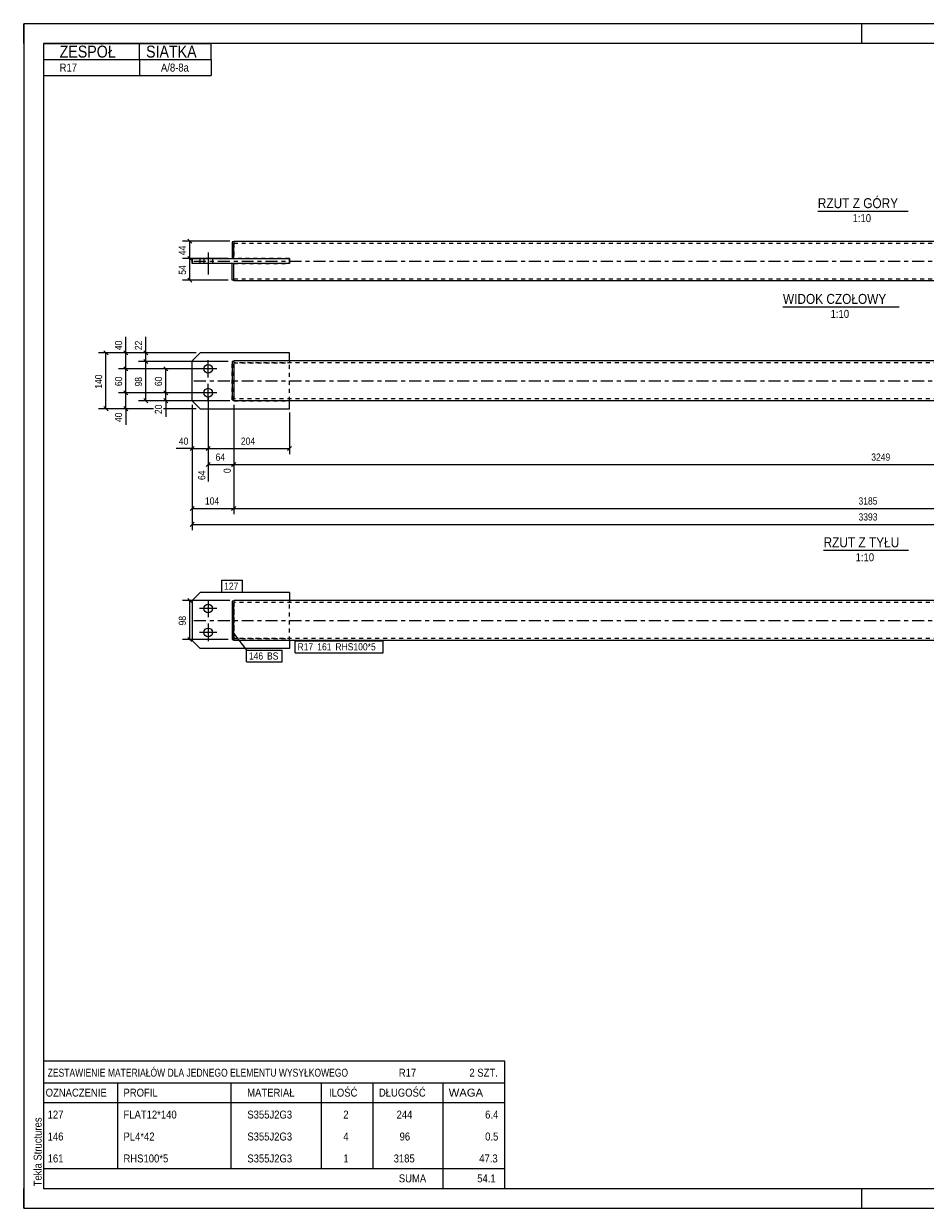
# Model space of a CAD drawing. Header units: millimetres. Extents: x 0 to 420, y 0 to 297.
# Tile 1 of 2: x 0 to 226, y 0 to 297. Entities that reach past the tile are written whole.
import ezdxf

# ---------------------------------------------------------------- set-up
doc = ezdxf.new("R2010")
doc.units = ezdxf.units.MM
for name, pattern in [('XKITLINE00', [0]), ('XKITLINE01', [4, 1, -1, 1, -1]), ('XKITLINE03', [6, 3, -1, 1, -1])]:
    doc.linetypes.add(name, pattern=pattern)
for name, color, linetype, lineweight in [('Arkusz rysunku', 3, 'Continuous', 0), ('Element', 2, 'Continuous', 0), ('Inny typ obiektu', 7, 'Continuous', 0), ('Wymiar', 4, 'Continuous', 0), ('Znak elementu', 2, 'Continuous', 0), ('Śruba', 3, 'Continuous', 0)]:
    doc.layers.add(name, color=color, linetype=linetype, lineweight=lineweight)
doc.styles.add('ARIAL', font='ARIAL.TTF')

msp = doc.modelspace()

# ---------------------------------------------------------------- linework, layer by layer
at = {"layer": 'Arkusz rysunku', "linetype": 'XKITLINE00', "lineweight": 0}
for p, q in [((420, 297), (0, 297)), ((0, 297), (0, 0)), ((0, 292), (0, 297)), ((5, 297), (0, 297)), ((210, 292), (210, 297)), ((415, 292), (5, 292)), ((5, 292), (5, 5)), ((0, 0), (0, 5)), ((5, 5), (415, 5)), ((210, 0), (210, 5)), ((0, 0), (420, 0))]:
    msp.add_line(p, q, dxfattribs=at)
at = {"layer": 'Element', "linetype": 'XKITLINE00', "lineweight": 0}
for p, q in [((52.62, 242.3), (52.22, 242.3)), ((52.22, 242.3), (52.22, 238.1)), ((52.62, 242.5), (52.62, 242.3)), ((52.62, 242.5), (371.1, 242.5)), ((52.62, 242.3), (52.62, 241.89)), ((52.62, 238.1), (52.62, 241.89)), ((42.22, 238.1), (66.62, 238.1)), ((42.22, 236.9), (42.22, 238.1)), ((44.22, 236.9), (44.22, 238.1)), ((66.62, 238.1), (66.62, 236.9)), ((66.62, 236.9), (42.22, 236.9)), ((52.22, 232.7), (52.22, 236.9)), ((52.62, 233.75), (52.62, 236.9)), ((52.62, 232.7), (52.22, 232.7)), ((52.62, 233.11), (52.62, 233.75)), ((52.62, 232.7), (52.62, 233.11)), ((52.62, 232.6), (52.62, 232.7)), ((52.62, 232.5), (52.62, 232.6)), ((371.1, 232.5), (52.62, 232.5)), ((42.22, 212.48), (44.22, 214.48)), ((66.62, 214.48), (44.22, 214.48)), ((66.62, 212.48), (66.62, 214.48)), ((42.22, 202.48), (42.22, 212.48)), ((52.62, 212.28), (52.22, 212.28)), ((52.22, 212.28), (52.22, 202.68)), ((371.1, 212.48), (52.62, 212.48)), ((52.62, 212.48), (52.62, 212.28)), ((52.62, 212.28), (52.62, 211.87)), ((52.62, 211.87), (52.62, 203.09)), ((42.22, 202.48), (44.22, 200.48)), ((52.22, 202.68), (52.62, 202.68)), ((52.62, 202.68), (52.62, 203.09)), ((52.62, 202.58), (52.62, 202.68)), ((52.62, 202.48), (52.62, 202.58)), ((371.1, 202.48), (52.62, 202.48)), ((66.62, 200.48), (66.62, 202.48)), ((44.22, 200.48), (66.62, 200.48)), ((42.22, 152.38), (44.22, 154.38)), ((42.22, 152.38), (42.22, 142.38)), ((66.62, 154.38), (44.22, 154.38)), ((52.62, 152.18), (52.22, 152.18)), ((52.22, 152.18), (52.22, 142.58)), ((52.62, 152.38), (52.62, 152.18)), ((371.1, 152.38), (52.62, 152.38)), ((52.62, 152.18), (52.62, 151.77)), ((52.62, 142.99), (52.62, 151.77)), ((66.62, 154.38), (66.62, 152.38)), ((52.22, 142.58), (52.62, 142.58)), ((52.62, 142.58), (52.62, 142.99)), ((52.62, 142.48), (52.62, 142.58)), ((42.22, 142.38), (44.22, 140.38)), ((66.62, 140.38), (44.22, 140.38)), ((52.62, 142.38), (52.62, 142.48)), ((371.1, 142.38), (52.62, 142.38)), ((66.62, 142.38), (66.62, 140.38))]:
    msp.add_line(p, q, dxfattribs=at)
at = {"layer": 'Element', "linetype": 'XKITLINE01', "lineweight": 0}
for p, q in [((52.62, 242.3), (52.62, 241.25)), ((52.62, 242), (371.1, 242)), ((52.62, 241.89), (52.62, 238.1)), ((42.22, 238.1), (42.22, 236.9)), ((44.22, 236.9), (44.22, 238.1)), ((52.62, 238.1), (52.22, 238.1)), ((66.62, 238.1), (52.62, 238.1)), ((66.62, 236.9), (66.62, 238.1)), ((66.62, 236.9), (66.62, 238.1)), ((52.62, 236.9), (52.22, 236.9)), ((52.62, 236.9), (66.62, 236.9)), ((52.62, 233.11), (52.62, 236.9)), ((52.62, 232.7), (52.62, 233.11)), ((52.62, 233), (371.1, 233)), ((52.62, 212.28), (52.22, 212.28)), ((52.22, 202.68), (52.22, 212.28)), ((52.62, 212.28), (52.62, 211.87)), ((52.62, 202.68), (52.62, 212.28)), ((371.1, 211.98), (52.62, 211.98)), ((52.62, 211.98), (66.62, 211.98)), ((52.62, 211.87), (52.62, 203.09)), ((66.62, 212.48), (66.62, 211.98)), ((66.62, 202.48), (66.62, 212.48)), ((52.62, 202.68), (52.22, 202.68)), ((52.62, 202.68), (52.62, 203.09)), ((371.1, 202.98), (52.62, 202.98)), ((52.62, 202.48), (52.62, 202.58)), ((52.62, 202.48), (66.62, 202.48)), ((66.62, 202.48), (66.62, 202.98)), ((52.62, 152.18), (52.22, 152.18)), ((52.22, 152.18), (52.22, 142.58)), ((52.62, 152.18), (52.62, 151.77)), ((52.62, 152.18), (52.62, 142.58)), ((371.1, 151.88), (52.62, 151.88)), ((52.62, 151.77), (52.62, 142.99)), ((66.62, 152.38), (66.62, 151.88)), ((66.62, 142.38), (66.62, 152.38)), ((52.62, 142.58), (52.22, 142.58)), ((52.62, 142.94), (52.62, 142.99)), ((52.62, 142.99), (52.62, 142.58)), ((371.1, 142.88), (52.62, 142.88)), ((52.62, 142.88), (66.62, 142.88)), ((66.62, 142.38), (66.62, 142.88)), ((66.62, 142.48), (66.62, 142.38))]:
    msp.add_line(p, q, dxfattribs=at)
at = {"layer": 'Element', "linetype": 'XKITLINE03', "lineweight": 0}
for p, q in [((42.62, 237.5), (381.1, 237.5)), ((42.62, 207.48), (341.98, 207.48)), ((42.62, 147.38), (378.98, 147.38))]:
    msp.add_line(p, q, dxfattribs=at)
at = {"layer": 'Inny typ obiektu', "linetype": 'XKITLINE00', "lineweight": 0}
for p, q in [((5, 292), (47, 292)), ((5, 292), (5, 288)), ((29, 288), (29, 292)), ((47, 288), (47, 292)), ((5, 288), (47, 288)), ((5, 288), (5, 284)), ((29, 288), (29, 284)), ((47, 288), (47, 284)), ((5, 284), (47, 284)), ((199, 250), (221.6, 250)), ((190.26, 226), (219.34, 226)), ((200.43, 164.98), (221.73, 164.98)), ((5, 37), (5, 31.5)), ((5, 37), (120.5, 37)), ((120.5, 37), (120.5, 31.5)), ((5, 31.5), (5, 26.5)), ((5, 31.5), (120.5, 31.5)), ((23.5, 31.5), (23.5, 26.5)), ((52, 26.5), (52, 31.5)), ((74.5, 31.5), (74.5, 26.5)), ((87.5, 31.5), (87.5, 26.5)), ((105, 31.5), (105, 26.5)), ((120.5, 31.5), (120.5, 26.5)), ((5, 26.5), (120.5, 26.5)), ((5, 26.5), (5, 21)), ((23.5, 26.5), (23.5, 21)), ((52, 21), (52, 26.5)), ((74.5, 26.5), (74.5, 21)), ((87.5, 26.5), (87.5, 21)), ((105, 26.5), (105, 21)), ((120.5, 26.5), (120.5, 21)), ((5, 21), (5, 15.5)), ((23.5, 21), (23.5, 15.5)), ((52, 15.5), (52, 21)), ((74.5, 21), (74.5, 15.5)), ((87.5, 21), (87.5, 15.5)), ((105, 21), (105, 15.5)), ((120.5, 21), (120.5, 15.5)), ((5, 15.5), (5, 10)), ((23.5, 15.5), (23.5, 10)), ((52, 10), (52, 15.5)), ((74.5, 15.5), (74.5, 10)), ((87.5, 15.5), (87.5, 10)), ((105, 15.5), (105, 10)), ((120.5, 15.5), (120.5, 10)), ((5, 10), (5, 5)), ((5, 10), (120.5, 10)), ((105, 10), (105, 5)), ((120.5, 10), (120.5, 5)), ((5, 5), (120.5, 5))]:
    msp.add_line(p, q, dxfattribs=at)
at = {"layer": 'Wymiar', "linetype": 'XKITLINE00', "lineweight": 0}
for p, q in [((51.62, 242.5), (39.76, 242.5)), ((41.11, 243.01), (42.13, 241.99)), ((41.62, 238.1), (41.62, 242.5)), ((51.22, 238.1), (39.76, 238.1)), ((51.22, 238.1), (39.76, 238.1)), ((41.11, 238.61), (42.13, 237.59)), ((41.11, 238.61), (42.13, 237.59)), ((41.62, 232.7), (41.62, 238.1)), ((51.22, 232.7), (39.76, 232.7)), ((41.11, 233.21), (42.13, 232.19)), ((25.62, 214.48), (25.62, 218.5)), ((25.62, 214.48), (25.62, 218.5)), ((30.62, 214.48), (30.62, 218.5)), ((30.62, 214.48), (30.62, 218.5)), ((41.22, 214.48), (18.76, 214.48)), ((20.11, 214.99), (21.13, 213.97)), ((20.62, 200.48), (20.62, 214.48)), ((43.22, 214.48), (23.76, 214.48)), ((25.11, 214.99), (26.13, 213.97)), ((25.62, 210.48), (25.62, 214.48)), ((43.22, 214.48), (28.76, 214.48)), ((30.11, 214.99), (31.13, 213.97)), ((30.62, 212.28), (30.62, 214.48)), ((25.11, 210.99), (26.13, 209.97)), ((25.11, 210.99), (26.13, 209.97)), ((51.22, 212.28), (28.76, 212.28)), ((51.22, 212.28), (28.76, 212.28)), ((30.11, 212.79), (31.13, 211.77)), ((30.11, 212.79), (31.13, 211.77)), ((30.62, 202.48), (30.62, 212.28)), ((35.11, 210.99), (36.13, 209.97)), ((45.22, 210.48), (23.76, 210.48)), ((45.22, 210.48), (23.76, 210.48)), ((25.62, 204.48), (25.62, 210.48)), ((45.22, 210.48), (33.76, 210.48)), ((35.62, 204.48), (35.62, 210.48)), ((25.11, 204.99), (26.13, 203.97)), ((25.11, 204.99), (26.13, 203.97)), ((35.11, 204.99), (36.13, 203.97)), ((35.11, 204.99), (36.13, 203.97)), ((45.22, 204.48), (23.76, 204.48)), ((45.22, 204.48), (23.76, 204.48)), ((25.62, 200.48), (25.62, 204.48)), ((51.62, 202.48), (28.76, 202.48)), ((30.11, 202.99), (31.13, 201.97)), ((45.22, 204.48), (33.76, 204.48)), ((45.22, 204.48), (33.76, 204.48)), ((51.62, 202.48), (33.76, 202.48)), ((35.11, 202.99), (36.13, 201.97)), ((35.62, 202.48), (35.62, 204.48)), ((35.62, 202.48), (35.62, 198.46)), ((35.62, 202.48), (35.62, 198.46)), ((46.22, 203.48), (46.22, 182.19)), ((46.22, 203.48), (46.22, 189.04)), ((46.22, 203.48), (46.22, 189.04)), ((32.5, 200.48), (18.76, 200.48)), ((20.11, 200.99), (21.13, 199.97)), ((32.5, 200.48), (23.76, 200.48)), ((25.11, 200.99), (26.13, 199.97)), ((25.62, 200.48), (25.62, 196.46)), ((25.62, 200.48), (25.62, 196.46)), ((41.22, 200.48), (35.02, 200.48)), ((43.22, 200.48), (35.02, 200.48)), ((42.22, 201.48), (42.22, 170.04)), ((42.22, 201.48), (42.22, 174.04)), ((42.22, 201.48), (42.22, 189.04)), ((52.62, 201.48), (52.62, 174.04)), ((52.62, 201.48), (52.62, 174.04)), ((52.62, 201.48), (52.62, 184.32)), ((52.62, 201.48), (52.62, 184.32)), ((66.62, 199.48), (66.62, 189.04)), ((42.22, 190.48), (38.2, 190.48)), ((42.22, 190.48), (38.2, 190.48)), ((42.73, 190.99), (41.71, 189.97)), ((42.22, 190.48), (46.22, 190.48)), ((46.73, 190.99), (45.71, 189.97)), ((46.73, 190.99), (45.71, 189.97)), ((46.22, 190.48), (66.62, 190.48)), ((67.13, 190.99), (66.11, 189.97)), ((46.73, 186.99), (45.71, 185.97)), ((46.22, 186.48), (52.62, 186.48)), ((53.13, 186.99), (52.11, 185.97)), ((53.13, 186.99), (52.16, 186.02)), ((52.62, 186.48), (377.5, 186.48)), ((42.73, 175.99), (41.71, 174.97)), ((42.22, 175.48), (52.62, 175.48)), ((53.13, 175.99), (52.11, 174.97)), ((53.13, 175.99), (52.11, 174.97)), ((52.62, 175.48), (371.1, 175.48)), ((42.73, 171.99), (41.71, 170.97)), ((42.22, 171.48), (381.5, 171.48)), ((51.62, 152.38), (39.76, 152.38)), ((41.11, 152.89), (42.13, 151.87)), ((41.62, 142.58), (41.62, 152.38)), ((51.22, 142.58), (39.76, 142.58)), ((41.11, 143.09), (42.13, 142.07))]:
    msp.add_line(p, q, dxfattribs=at)
at = {"layer": 'Znak elementu', "linetype": 'XKITLINE00', "lineweight": 0}
for p, q in [((49.62, 157.48), (54.83, 157.48)), ((49.62, 154.48), (49.62, 157.48)), ((54.83, 154.48), (54.83, 157.48)), ((49.62, 154.48), (54.83, 154.48)), ((52.33, 144.53), (55.83, 139.97)), ((55.83, 139.97), (64.78, 139.97)), ((55.83, 136.97), (55.83, 139.97)), ((64.78, 136.97), (64.78, 139.97)), ((68.02, 142.28), (90.05, 142.28)), ((68.02, 139.28), (68.02, 142.28)), ((90.05, 139.28), (90.05, 142.28)), ((55.83, 136.97), (64.78, 136.97)), ((68.02, 139.28), (90.05, 139.28))]:
    msp.add_line(p, q, dxfattribs=at)
at = {"layer": 'Śruba', "linetype": 'XKITLINE00', "lineweight": 0}
for p, q in [((45.12, 238.1), (45.12, 236.9)), ((45.12, 238.1), (45.12, 236.9)), ((46.22, 239.65), (46.22, 234.15)), ((46.22, 239.65), (46.22, 234.15)), ((47.32, 238.1), (47.32, 236.9)), ((47.32, 238.1), (47.32, 236.9)), ((46.22, 208.28), (46.22, 212.68)), ((48.42, 210.48), (44.02, 210.48)), ((46.22, 202.28), (46.22, 206.68)), ((48.42, 204.48), (44.02, 204.48)), ((46.22, 152.58), (46.22, 148.18)), ((48.42, 150.38), (44.02, 150.38)), ((46.22, 146.58), (46.22, 142.18)), ((48.42, 144.38), (44.02, 144.38))]:
    msp.add_line(p, q, dxfattribs=at)
for centre in [(46.22, 210.48), (46.22, 204.48), (46.22, 150.38), (46.22, 144.38)]:
    msp.add_circle(centre, 1.1, dxfattribs=at)

# ---------------------------------------------------------------- texts
at = {"layer": 'Arkusz rysunku', "style": 'ARIAL', "width": 0.85}
msp.add_text('Tekla Structures', height=2, rotation=90, dxfattribs=at).set_placement((4.5, 5.5))
at = {"layer": 'Inny typ obiektu', "style": 'ARIAL'}
for s, height, width, p in [('ZESPÓŁ', 3, 0.85, (9, 288.5)), ('SIATKA', 3, 0.85, (30.66, 288.5)), ('R17', 2, 0.85, (9, 285)), ('A/8-8a', 2, 0.85, (34.4, 285)), ('RZUT Z GÓRY', 2.5, 0.85, (199, 250.75)), ('1:10', 2, 0.85, (207.71, 247.25)), ('WIDOK CZOŁOWY', 2.5, 0.85, (190.26, 226.75)), ('1:10', 2, 0.85, (202.21, 223.25)), ('RZUT Z TYŁU', 2.5, 0.85, (200.43, 165.73)), ('1:10', 2, 0.85, (208.48, 162.23)), ('ZESTAWIENIE MATERIAŁÓW DLA JEDNEGO ELEMENTU WYSYŁKOWEGO', 2, 0.765, (6, 33)), ('R17', 2, 0.85, (94, 33)), ('2', 2, 0.85, (111.69, 33)), (' SZT.', 2, 0.85, (113, 33)), ('OZNACZENIE', 2, 0.85, (5.5, 28)), ('PROFIL', 2, 0.85, (25, 28)), ('MATERIAŁ', 2, 0.85, (56, 28)), ('ILOŚĆ', 2, 0.85, (76.5, 28)), ('DŁUGOŚĆ', 2, 0.85, (89, 28)), ('WAGA', 2, 1.008832, (106.5, 28)), ('127', 2, 0.85, (6, 22.5)), ('FLAT12*140', 2, 0.85, (25, 22.5)), ('S355J2G3', 2, 0.85, (56.04, 22.5)), ('2', 2, 0.85, (80.09, 22.5)), ('244', 2, 0.85, (93.44, 22.5)), ('6.4', 2, 0.85, (115.63, 22.5)), ('146', 2, 0.85, (6, 17)), ('PL4*42', 2, 0.85, (25, 17)), ('S355J2G3', 2, 0.85, (56.04, 17)), ('4', 2, 0.85, (80.09, 17)), ('96', 2, 0.85, (94.19, 17)), ('0.5', 2, 0.85, (115.63, 17)), ('161', 2, 0.85, (6, 11.5)), ('RHS100*5', 2, 0.85, (25, 11.5)), ('S355J2G3', 2, 0.85, (56.04, 11.5)), ('1', 2, 0.85, (80.09, 11.5)), ('3185', 2, 0.85, (92.7, 11.5)), ('47.3', 2, 0.85, (114.15, 11.5)), ('SUMA', 2, 0.85, (94, 6.5)), ('54.1', 2, 0.85, (113.65, 6.5))]:
    msp.add_text(s, height=height, dxfattribs=dict(at, width=width)).set_placement(p)
at = {"layer": 'Wymiar', "style": 'ARIAL', "width": 0.85}
for s, p in [('44', (40.66, 238.96)), ('54', (40.66, 234.06)), ('40', (24.66, 215.15)), ('22', (29.66, 215.15)), ('140', (19.66, 205.48)), ('60', (24.66, 206.14)), ('98', (29.66, 206.04)), ('60', (34.66, 206.14)), ('40', (24.66, 197.13)), ('20', (34.66, 199.13)), ('64', (45.5, 182.59)), ('0', (51.9, 184.32)), ('98', (40.66, 146.14))]:
    msp.add_text(s, height=1.8, rotation=90.0002, dxfattribs=at).set_placement(p)
for s, p in [('40', (38.87, 191.44)), ('204', (54.42, 191.44)), ('64', (48.08, 187.44)), ('3249', (212.39, 187.44)), ('104', (45.42, 176.44)), ('3185', (209.19, 176.44)), ('3393', (209.19, 172.44))]:
    msp.add_text(s, height=1.8, dxfattribs=at).set_placement(p)
at = {"layer": 'Znak elementu', "style": 'ARIAL', "width": 0.85}
for s, p in [('127', (50.22, 155.08)), ('R17', (68.62, 139.88)), ('161', (73.56, 139.88)), ('RHS100*5', (78.11, 139.88)), ('146', (56.43, 137.57)), ('BS', (60.97, 137.57))]:
    msp.add_text(s, height=1.8, dxfattribs=at).set_placement(p)

doc.saveas('drawing.dxf')
